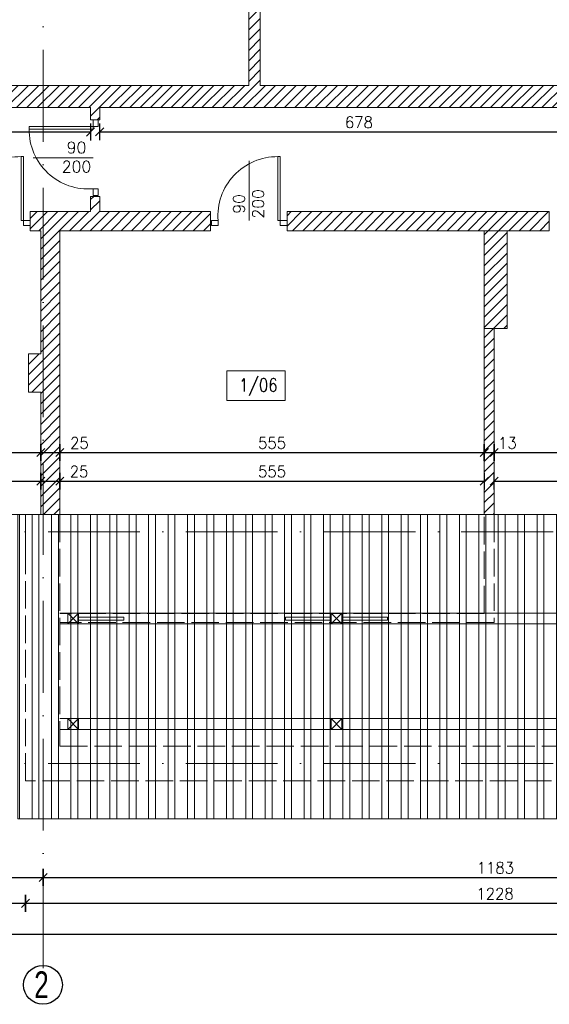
# Model space of a CAD drawing. Header units: millimetres. Extents: x -37273 to 136949, y -1495242345 to -598.
# Tile 13 of 53: x 56587 to 57280, y -22709 to -21422. Entities that reach past the tile are written whole.
import ezdxf

# ---------------------------------------------------------------- set-up
doc = ezdxf.new("R2010")
doc.units = ezdxf.units.MM
doc.linetypes.add('ACAD_ISO02W100', pattern=[15, 12, -3])
doc.linetypes.add('ACAD_ISO10W100', pattern=[18, 12, -3, 0, -3])
for name, color, linetype, lineweight in [('A-DRZ', 3, 'Continuous', 13), ('F-BIL-OP', 103, 'Continuous', 9), ('urządzenia', 252, 'Continuous', 0), ('wymiarowannie', 253, 'Continuous', 5), ('ściany', 190, 'Continuous', 25)]:
    doc.layers.add(name, color=color, linetype=linetype, lineweight=lineweight)
for name, color, linetype in [('OPISY', 4, 'Continuous'), ('wym', 1, 'Continuous'), ('ściana', 7, 'Continuous')]:
    doc.layers.add(name, color=color, linetype=linetype)
doc.styles.add('op2', font='arial.ttf')
doc.styles.add('SIMPLEX', font='simplex', dxfattribs={"width": 0.85})
doc.styles.get("Standard").update_dxf_attribs({"font": 'arial.ttf'})
doc.styles.add('WYM_50', font='simplex.shx', dxfattribs={"width": 0.95})
doc.dimstyles.new('50', dxfattribs={"dimtxt": 15, "dimasz": 0.15, "dimexe": 13, "dimexo": 30, "dimgap": 5, "dimtad": 1, "dimdec": 0, "dimrnd": 0.5, "dimzin": 1, "dimdsep": 46, "dimtxsty": 'WYM_50', "dimblk": 'A', "dimcen": 3, "dimdle": 5, "dimse1": 1, "dimse2": 1, "dimclrd": 256, "dimclre": 256, "dimclrt": 2, "dimaunit": 1, "dimadec": 0, "dimazin": 0, "dimtfac": 0.32, "dimtdec": 0, "dimtix": 1, "dimtmove": 1, "dimatfit": 3, "dimldrblk": 'A', "dimfxl": 1, "dimtvp": 0.08, "dimtolj": 1, "dimtzin": 1, "dimarcsym": 0})

# ---------------------------------------------------------------- blocks, each defined once
blk = doc.blocks.new('DRZWI80')
at = {"layer": 'A-DRZ', "extrusion": (0, 0, -1)}
for points in [[(-63186.5, 25780.3), (-63183.5, 25780.3), (-63183.5, 25856.3)], [(-63186.5, 25856.3), (-63183.5, 25856.3)]]:
    blk.add_lwpolyline(points, dxfattribs=at)
at = {"layer": 'A-DRZ'}
for points in [[(63186.5, 25780.3), (63186.5, 25856.3)], [(63149.5, 25780.3), (63149.5, 25851.4)]]:
    blk.add_lwpolyline(points, dxfattribs=at)
for points in [[(63104.5, 25774.3), (63104.5, 25780.3), (63112.5, 25780.3), (63112.5, 25774.3)], [(63194.5, 25774.3), (63194.5, 25780.3), (63186.5, 25780.3), (63186.5, 25774.3)]]:
    blk.add_lwpolyline(points, close=True, dxfattribs=at)
at = {"layer": 'A-DRZ', "color": 1}
blk.add_arc((63182.8, 25785.8), 70.5, 89.4084, 184.4877, dxfattribs=at)
blk = doc.blocks.new('GFT43')
at = {"layer": 'A-DRZ'}
blk.add_blockref('DRZWI80', (-63194.5, -25774.3), dxfattribs=at)
blk = doc.blocks.new('A')
at = {"color": 7, "linetype": 'Continuous'}
blk.add_line((-35.3, -35.3), (35.3, 35.3), dxfattribs=at)
at = {"color": 1, "linetype": 'Continuous'}
blk.add_line((0, 73.6), (0, -73.6), dxfattribs=at)
blk = doc.blocks.new('*D2208')
at = {"layer": 'Defpoints', "color": 0, "lineweight": 13, "ltscale": 3}
for p in [(56615, -22025.2), (56330, -22040.2), (56615, -22040.2)]:
    blk.add_point(p, dxfattribs=at)
at = {"layer": 'wym', "lineweight": -2}
blk.add_line((56330.2, -22025.2), (56614.9, -22025.2), dxfattribs=at)
at = {"layer": 'wym', "lineweight": -2, "ltscale": 3, "xscale": 0.15, "yscale": 0.15, "zscale": 0.15, "rotation": 180}
blk.add_blockref('A', (56330, -22025.2), dxfattribs=at)
at = {"layer": 'wym', "lineweight": -2, "ltscale": 3, "xscale": 0.15, "yscale": 0.15, "zscale": 0.15}
blk.add_blockref('A', (56615, -22025.2), dxfattribs=at)
at = {"layer": 'wym', "color": 2, "ltscale": 3, "insert": (56472.5, -22012.7), "char_height": 15, "attachment_point": 5, "style": 'WYM_50'}
blk.add_mtext('\\A1;285', dxfattribs=at)
blk = doc.blocks.new('*D2209')
at = {"layer": 'Defpoints', "color": 0, "lineweight": 13, "ltscale": 3}
for p in [(56615, -21988.9), (56640, -21988.9), (56640, -22025.2)]:
    blk.add_point(p, dxfattribs=at)
at = {"layer": 'wym', "lineweight": -2}
for p, q in [((56615.2, -22025.2), (56639.9, -22025.2)), ((56640, -22025.2), (56681.5, -22025.2))]:
    blk.add_line(p, q, dxfattribs=at)
at = {"layer": 'wym', "lineweight": -2, "ltscale": 3, "xscale": 0.15, "yscale": 0.15, "zscale": 0.15, "rotation": 180}
blk.add_blockref('A', (56615, -22025.2), dxfattribs=at)
at = {"layer": 'wym', "lineweight": -2, "ltscale": 3, "xscale": 0.15, "yscale": 0.15, "zscale": 0.15}
blk.add_blockref('A', (56640, -22025.2), dxfattribs=at)
at = {"layer": 'wym', "color": 2, "ltscale": 3, "insert": (56665, -22012.7), "char_height": 15, "attachment_point": 5, "style": 'WYM_50'}
blk.add_mtext('\\A1;25', dxfattribs=at)
blk = doc.blocks.new('*D2210')
at = {"layer": 'Defpoints', "color": 0, "lineweight": 13, "ltscale": 3}
for p in [(56640, -21983.2), (57195, -21983.2), (57195, -22025.2)]:
    blk.add_point(p, dxfattribs=at)
at = {"layer": 'wym', "lineweight": -2}
blk.add_line((56640.2, -22025.2), (57194.9, -22025.2), dxfattribs=at)
at = {"layer": 'wym', "lineweight": -2, "ltscale": 3, "xscale": 0.15, "yscale": 0.15, "zscale": 0.15, "rotation": 180}
blk.add_blockref('A', (56640, -22025.2), dxfattribs=at)
at = {"layer": 'wym', "lineweight": -2, "ltscale": 3, "xscale": 0.15, "yscale": 0.15, "zscale": 0.15}
blk.add_blockref('A', (57195, -22025.2), dxfattribs=at)
at = {"layer": 'wym', "color": 2, "ltscale": 3, "insert": (56917.5, -22012.7), "char_height": 15, "attachment_point": 5, "style": 'WYM_50'}
blk.add_mtext('\\A1;555', dxfattribs=at)
blk = doc.blocks.new('*D2211')
at = {"layer": 'Defpoints', "color": 0, "lineweight": 13, "ltscale": 3}
for p in [(57208, -21976.9), (57778, -21976.9), (57778, -22025.2)]:
    blk.add_point(p, dxfattribs=at)
at = {"layer": 'wym', "lineweight": -2}
blk.add_line((57208.2, -22025.2), (57777.9, -22025.2), dxfattribs=at)
at = {"layer": 'wym', "lineweight": -2, "ltscale": 3, "xscale": 0.15, "yscale": 0.15, "zscale": 0.15, "rotation": 180}
blk.add_blockref('A', (57208, -22025.2), dxfattribs=at)
at = {"layer": 'wym', "lineweight": -2, "ltscale": 3, "xscale": 0.15, "yscale": 0.15, "zscale": 0.15}
blk.add_blockref('A', (57778, -22025.2), dxfattribs=at)
at = {"layer": 'wym', "color": 2, "ltscale": 3, "insert": (57493, -22012.7), "char_height": 15, "attachment_point": 5, "style": 'WYM_50'}
blk.add_mtext('\\A1;570', dxfattribs=at)
blk = doc.blocks.new('*D2220')
at = {"layer": 'Defpoints', "color": 0, "lineweight": 13, "ltscale": 3}
for p in [(56330, -21945.1), (56615, -21945.1), (56615, -21987.8)]:
    blk.add_point(p, dxfattribs=at)
at = {"layer": 'wym', "lineweight": -2}
blk.add_line((56330.2, -21987.8), (56614.9, -21987.8), dxfattribs=at)
at = {"layer": 'wym', "lineweight": -2, "ltscale": 3, "xscale": 0.15, "yscale": 0.15, "zscale": 0.15, "rotation": 180}
blk.add_blockref('A', (56330, -21987.8), dxfattribs=at)
at = {"layer": 'wym', "lineweight": -2, "ltscale": 3, "xscale": 0.15, "yscale": 0.15, "zscale": 0.15}
blk.add_blockref('A', (56615, -21987.8), dxfattribs=at)
at = {"layer": 'wym', "color": 2, "ltscale": 3, "insert": (56472.5, -21975.3), "char_height": 15, "attachment_point": 5, "style": 'WYM_50'}
blk.add_mtext('\\A1;285', dxfattribs=at)
blk = doc.blocks.new('*D2221')
at = {"layer": 'Defpoints', "color": 0, "lineweight": 13, "ltscale": 3}
for p in [(56615, -21945.1), (56640, -21945.1), (56640, -21987.8)]:
    blk.add_point(p, dxfattribs=at)
at = {"layer": 'wym', "lineweight": -2}
for p, q in [((56615.2, -21987.8), (56639.9, -21987.8)), ((56640, -21987.8), (56682.1, -21987.8))]:
    blk.add_line(p, q, dxfattribs=at)
at = {"layer": 'wym', "lineweight": -2, "ltscale": 3, "xscale": 0.15, "yscale": 0.15, "zscale": 0.15, "rotation": 180}
blk.add_blockref('A', (56615, -21987.8), dxfattribs=at)
at = {"layer": 'wym', "lineweight": -2, "ltscale": 3, "xscale": 0.15, "yscale": 0.15, "zscale": 0.15}
blk.add_blockref('A', (56640, -21987.8), dxfattribs=at)
at = {"layer": 'wym', "color": 2, "ltscale": 3, "insert": (56665.5, -21975.3), "char_height": 15, "attachment_point": 5, "style": 'WYM_50'}
blk.add_mtext('\\A1;25', dxfattribs=at)
blk = doc.blocks.new('*D2222')
at = {"layer": 'Defpoints', "color": 0, "lineweight": 13, "ltscale": 3}
for p in [(56640, -21947), (57195, -21947), (57195, -21987.8)]:
    blk.add_point(p, dxfattribs=at)
at = {"layer": 'wym', "lineweight": -2}
blk.add_line((56640.2, -21987.8), (57194.9, -21987.8), dxfattribs=at)
at = {"layer": 'wym', "lineweight": -2, "ltscale": 3, "xscale": 0.15, "yscale": 0.15, "zscale": 0.15, "rotation": 180}
blk.add_blockref('A', (56640, -21987.8), dxfattribs=at)
at = {"layer": 'wym', "lineweight": -2, "ltscale": 3, "xscale": 0.15, "yscale": 0.15, "zscale": 0.15}
blk.add_blockref('A', (57195, -21987.8), dxfattribs=at)
at = {"layer": 'wym', "color": 2, "ltscale": 3, "insert": (56917.5, -21975.3), "char_height": 15, "attachment_point": 5, "style": 'WYM_50'}
blk.add_mtext('\\A1;555', dxfattribs=at)
blk = doc.blocks.new('*D2223')
at = {"layer": 'Defpoints', "color": 0, "lineweight": 13, "ltscale": 3}
for p in [(57195, -21935.4), (57208, -21935.4), (57208, -21987.8)]:
    blk.add_point(p, dxfattribs=at)
at = {"layer": 'wym', "lineweight": -2}
for p, q in [((57195.2, -21987.8), (57207.9, -21987.8)), ((57208, -21987.8), (57240.4, -21987.8))]:
    blk.add_line(p, q, dxfattribs=at)
at = {"layer": 'wym', "lineweight": -2, "ltscale": 3, "xscale": 0.15, "yscale": 0.15, "zscale": 0.15, "rotation": 180}
blk.add_blockref('A', (57195, -21987.8), dxfattribs=at)
at = {"layer": 'wym', "lineweight": -2, "ltscale": 3, "xscale": 0.15, "yscale": 0.15, "zscale": 0.15}
blk.add_blockref('A', (57208, -21987.8), dxfattribs=at)
at = {"layer": 'wym', "color": 2, "ltscale": 3, "insert": (57225.2, -21975.3), "char_height": 15, "attachment_point": 5, "style": 'WYM_50'}
blk.add_mtext('\\A1;13', dxfattribs=at)
blk = doc.blocks.new('*D2224')
at = {"layer": 'Defpoints', "color": 0, "lineweight": 13, "ltscale": 3}
for p in [(57208, -21881.4), (57778, -21883.4), (57778, -21987.8)]:
    blk.add_point(p, dxfattribs=at)
at = {"layer": 'wym', "lineweight": -2}
blk.add_line((57208.2, -21987.8), (57777.9, -21987.8), dxfattribs=at)
at = {"layer": 'wym', "lineweight": -2, "ltscale": 3, "xscale": 0.15, "yscale": 0.15, "zscale": 0.15, "rotation": 180}
blk.add_blockref('A', (57208, -21987.8), dxfattribs=at)
at = {"layer": 'wym', "lineweight": -2, "ltscale": 3, "xscale": 0.15, "yscale": 0.15, "zscale": 0.15}
blk.add_blockref('A', (57778, -21987.8), dxfattribs=at)
at = {"layer": 'wym', "color": 2, "ltscale": 3, "insert": (57493, -21975.3), "char_height": 15, "attachment_point": 5, "style": 'WYM_50'}
blk.add_mtext('\\A1;570', dxfattribs=at)
blk = doc.blocks.new('*D2225')
at = {"layer": 'Defpoints', "color": 0, "lineweight": 13, "ltscale": 3}
for p in [(55016, -22487.2), (56618, -22487.2), (56618, -22543.3)]:
    blk.add_point(p, dxfattribs=at)
at = {"layer": 'wym', "lineweight": -2}
blk.add_line((55016.2, -22543.3), (56617.9, -22543.3), dxfattribs=at)
at = {"layer": 'wym', "lineweight": -2, "ltscale": 3, "xscale": 0.15, "yscale": 0.15, "zscale": 0.15, "rotation": 180}
blk.add_blockref('A', (55016, -22543.3), dxfattribs=at)
at = {"layer": 'wym', "lineweight": -2, "ltscale": 3, "xscale": 0.15, "yscale": 0.15, "zscale": 0.15}
blk.add_blockref('A', (56618, -22543.3), dxfattribs=at)
at = {"layer": 'wym', "color": 2, "ltscale": 3, "insert": (55817, -22530.8), "char_height": 15, "attachment_point": 5, "style": 'WYM_50'}
blk.add_mtext('\\A1;1602', dxfattribs=at)
blk = doc.blocks.new('*D2226')
at = {"layer": 'Defpoints', "color": 0, "lineweight": 13, "ltscale": 3}
for p in [(56618, -22518.8), (57801, -22518.8), (57801, -22543.3)]:
    blk.add_point(p, dxfattribs=at)
at = {"layer": 'wym', "lineweight": -2}
blk.add_line((56618.2, -22543.3), (57800.9, -22543.3), dxfattribs=at)
at = {"layer": 'wym', "lineweight": -2, "ltscale": 3, "xscale": 0.15, "yscale": 0.15, "zscale": 0.15, "rotation": 180}
blk.add_blockref('A', (56618, -22543.3), dxfattribs=at)
at = {"layer": 'wym', "lineweight": -2, "ltscale": 3, "xscale": 0.15, "yscale": 0.15, "zscale": 0.15}
blk.add_blockref('A', (57801, -22543.3), dxfattribs=at)
at = {"layer": 'wym', "color": 2, "ltscale": 3, "insert": (57209.5, -22530.8), "char_height": 15, "attachment_point": 5, "style": 'WYM_50'}
blk.add_mtext('\\A1;1183', dxfattribs=at)
blk = doc.blocks.new('*D2236')
at = {"layer": 'Defpoints', "color": 0, "lineweight": 13, "ltscale": 3}
for p in [(56190, -22103.5), (56595, -22103.5), (56595, -22577.2)]:
    blk.add_point(p, dxfattribs=at)
at = {"layer": 'wym', "lineweight": -2}
blk.add_line((56190.2, -22577.2), (56594.9, -22577.2), dxfattribs=at)
at = {"layer": 'wym', "lineweight": -2, "ltscale": 3, "xscale": 0.15, "yscale": 0.15, "zscale": 0.15, "rotation": 180}
blk.add_blockref('A', (56190, -22577.2), dxfattribs=at)
at = {"layer": 'wym', "lineweight": -2, "ltscale": 3, "xscale": 0.15, "yscale": 0.15, "zscale": 0.15}
blk.add_blockref('A', (56595, -22577.2), dxfattribs=at)
at = {"layer": 'wym', "color": 2, "ltscale": 3, "insert": (56392.5, -22564.7), "char_height": 15, "attachment_point": 5, "style": 'WYM_50'}
blk.add_mtext('\\A1;405', dxfattribs=at)
blk = doc.blocks.new('*D2237')
at = {"layer": 'Defpoints', "color": 0, "lineweight": 13, "ltscale": 3}
for p in [(56595, -22416.9), (57823, -22416.9), (57823, -22577.2)]:
    blk.add_point(p, dxfattribs=at)
at = {"layer": 'wym', "lineweight": -2}
blk.add_line((56595.2, -22577.2), (57822.9, -22577.2), dxfattribs=at)
at = {"layer": 'wym', "lineweight": -2, "ltscale": 3, "xscale": 0.15, "yscale": 0.15, "zscale": 0.15, "rotation": 180}
blk.add_blockref('A', (56595, -22577.2), dxfattribs=at)
at = {"layer": 'wym', "lineweight": -2, "ltscale": 3, "xscale": 0.15, "yscale": 0.15, "zscale": 0.15}
blk.add_blockref('A', (57823, -22577.2), dxfattribs=at)
at = {"layer": 'wym', "color": 2, "ltscale": 3, "insert": (57209, -22564.7), "char_height": 15, "attachment_point": 5, "style": 'WYM_50'}
blk.add_mtext('\\A1;1228', dxfattribs=at)
blk = doc.blocks.new('*D2238')
at = {"layer": 'Defpoints', "color": 0, "lineweight": 13, "ltscale": 3}
for p in [(54993, -22113.9), (57823, -22113.9), (57823, -22617.4)]:
    blk.add_point(p, dxfattribs=at)
at = {"layer": 'wym', "lineweight": -2}
blk.add_line((54993.2, -22617.4), (57822.9, -22617.4), dxfattribs=at)
at = {"layer": 'wym', "lineweight": -2, "ltscale": 3, "xscale": 0.15, "yscale": 0.15, "zscale": 0.15, "rotation": 180}
blk.add_blockref('A', (54993, -22617.4), dxfattribs=at)
at = {"layer": 'wym', "lineweight": -2, "ltscale": 3, "xscale": 0.15, "yscale": 0.15, "zscale": 0.15}
blk.add_blockref('A', (57823, -22617.4), dxfattribs=at)
at = {"layer": 'wym', "color": 2, "ltscale": 3, "insert": (56408, -22604.9), "char_height": 15, "attachment_point": 5, "style": 'WYM_50'}
blk.add_mtext('\\A1;2830', dxfattribs=at)
blk = doc.blocks.new('*D2295')
at = {"layer": 'Defpoints', "color": 0, "lineweight": 13, "ltscale": 3}
for p in [(55446, -21532.4), (56680, -21544.9), (56680, -21568.7)]:
    blk.add_point(p, dxfattribs=at)
at = {"layer": 'wym', "lineweight": -2}
blk.add_line((55446.2, -21568.7), (56679.9, -21568.7), dxfattribs=at)
at = {"layer": 'wym', "lineweight": -2, "ltscale": 3, "xscale": 0.15, "yscale": 0.15, "zscale": 0.15, "rotation": 180}
blk.add_blockref('A', (55446, -21568.7), dxfattribs=at)
at = {"layer": 'wym', "lineweight": -2, "ltscale": 3, "xscale": 0.15, "yscale": 0.15, "zscale": 0.15}
blk.add_blockref('A', (56680, -21568.7), dxfattribs=at)
at = {"layer": 'wym', "color": 2, "ltscale": 3, "insert": (56063, -21556.2), "char_height": 15, "attachment_point": 5, "style": 'WYM_50'}
blk.add_mtext('\\A1;1234', dxfattribs=at)
blk = doc.blocks.new('*D2296')
at = {"layer": 'Defpoints', "color": 0, "lineweight": 13, "ltscale": 3}
for p in [(56692, -21544.9), (57370, -21544.9), (57370, -21568.5)]:
    blk.add_point(p, dxfattribs=at)
at = {"layer": 'wym', "lineweight": -2}
blk.add_line((56692.2, -21568.5), (57369.9, -21568.5), dxfattribs=at)
at = {"layer": 'wym', "lineweight": -2, "ltscale": 3, "xscale": 0.15, "yscale": 0.15, "zscale": 0.15, "rotation": 180}
blk.add_blockref('A', (56692, -21568.5), dxfattribs=at)
at = {"layer": 'wym', "lineweight": -2, "ltscale": 3, "xscale": 0.15, "yscale": 0.15, "zscale": 0.15}
blk.add_blockref('A', (57370, -21568.5), dxfattribs=at)
at = {"layer": 'wym', "color": 2, "ltscale": 3, "insert": (57031, -21556), "char_height": 15, "attachment_point": 5, "style": 'WYM_50'}
blk.add_mtext('\\A1;678', dxfattribs=at)

msp = doc.modelspace()

# ---------------------------------------------------------------- hatches: boundary and pattern name
at = {"layer": 'wymiarowannie', "lineweight": 13, "ltscale": 3}
h = msp.add_hatch(dxfattribs=at)
h.set_pattern_fill('ANSI31', color=5, scale=3)
h.set_pattern_definition([(45, (55786.015, -21552.882), (-6.73519, 6.73519), [])])
h.paths.add_polyline_path([(56618.02, -21536.88), (56618.02, -21507.88), (56887.02, -21507.88), (56887.02, -21146.88), (56902.02, -21146.88), (56902.02, -21507.88), (57486.02, -21507.88), (57486.02, -21536.88), (56692.02, -21536.88), (56692.02, -21552.88), (56680.02, -21552.88), (56680.02, -21536.88)])
h.paths.add_polyline_path([(55786.02, -21522.88), (55786.02, -21510.88), (56333.02, -21510.88), (56333.02, -21317.88), (56345.02, -21317.88), (56345.02, -21507.88), (56618.02, -21507.88), (56618.02, -21536.88), (56290.02, -21536.88), (56290.02, -21522.88)])
h.paths.add_polyline_path([(57586.02, -21536.88), (57586.02, -21507.88), (57759.02, -21507.88), (57759.02, -21407.88), (57778.02, -21407.88), (57778.02, -21211.58), (57798.44, -21211.58), (57799.02, -21536.88)])
h.paths.add_polyline_path([(57798.99, -21520.38), (57798.44, -21211.58), (57823.02, -21211.58), (57823.02, -21520.38)])
h.paths.add_polyline_path([(57798.05, -20989.6), (57823.02, -20989.6), (57823.02, -21211.58), (57798.44, -21211.58)])
h.paths.add_polyline_path([(57778.02, -21211.58), (57778.02, -20989.6), (57798.05, -20989.6), (57798.44, -21211.58)])
h.paths.add_polyline_path([(56333.02, -21146.88), (56345.02, -21146.88), (56345.02, -21217.88), (56333.02, -21217.88)])
h.paths.add_polyline_path([(57799.02, -21536.88), (57823.02, -21536.88), (57823.02, -21520.38), (57798.99, -21520.38)])
h.paths.add_polyline_path([(57698.22, -21507.44), (57698.22, -21537.33), (57675.72, -21537.33), (57675.72, -21507.44)], flags=9)
h = msp.add_hatch(dxfattribs=at)
h.set_pattern_fill('ANSI31', color=5, scale=3)
h.set_pattern_definition([(45, (56937.015, -22068.882), (-6.73519, 6.73519), [])])
h.paths.add_polyline_path([(57370.02, -21690.02), (57370.02, -21672.88), (57778.02, -21672.88), (57778.02, -21643.88), (57799.21, -21643.88), (57799.96, -22068.88), (57778.02, -22068.88), (57778.02, -21697.88), (57370.02, -21697.88)])
h.paths.add_polyline_path([(57799.21, -21643.88), (57823.02, -21643.88), (57823.02, -21672.88), (57823.02, -22068.88), (57799.96, -22068.88)])
h.paths.add_polyline_path([(56937.02, -21697.88), (56937.02, -21672.88), (57280.02, -21672.88), (57280.02, -21697.88), (57225.02, -21697.88), (57195.02, -21697.88)])
h.paths.add_polyline_path([(57195.02, -21697.88), (57195.02, -21825.88), (57225.02, -21825.88), (57225.02, -21697.88)])
h.paths.add_polyline_path([(57195.02, -22068.88), (57195.02, -21825.88), (57208.02, -21825.88), (57208.02, -22068.88)])
h.paths.add_polyline_path([(57559.45, -21479.28), (57559.45, -21525.36), (57511.95, -21525.36), (57511.95, -21479.28)], flags=24)
h.paths.add_polyline_path([(57654.09, -21567.24), (57609.94, -21567.24), (57609.94, -21544.74), (57654.09, -21544.74)], flags=24)
h.paths.add_polyline_path([(57742.16, -21569.67), (57742.16, -21611.1), (57719.66, -21611.1), (57719.66, -21569.67)], flags=24)
h.paths.add_polyline_path([(57698.22, -21584.51), (57698.22, -21625.26), (57675.72, -21625.26), (57675.72, -21584.51)], flags=24)
h.paths.add_polyline_path([(57698.22, -21670.1), (57698.22, -21700.67), (57675.72, -21700.67), (57675.72, -21670.1)], flags=9)
h.paths.add_polyline_path([(57698.22, -21670.1), (57698.22, -21700.67), (57675.72, -21700.67), (57675.72, -21670.1)], flags=9)
h.paths.add_polyline_path([(57742.16, -21643.44), (57742.16, -21673.33), (57719.66, -21673.33), (57719.66, -21643.44)], flags=9)
h.paths.add_polyline_path([(57742.16, -21643.44), (57742.16, -21673.33), (57719.66, -21673.33), (57719.66, -21643.44)], flags=9)
h = msp.add_hatch(dxfattribs=at)
h.set_pattern_fill('ANSI31', color=5, scale=3)
h.set_pattern_definition([(45, (54993.015, -22091.382), (-6.73519, 6.73519), [])])
h.paths.add_polyline_path([(56167.02, -21697.88), (56167.02, -21695.38), (56501.24, -21695.38), (56501.24, -21697.88), (56355.03, -21697.88), (56355.03, -21762.1), (56330.02, -21762.1), (56330.02, -22068.88), (56318.02, -22068.88), (56318.02, -21697.88)])
h.paths.add_polyline_path([(55610.02, -21697.88), (55610.02, -21695.38), (55874.02, -21695.38), (55874.02, -21697.88), (55734.02, -21697.88), (55734.02, -22068.88), (55722.02, -22068.88), (55722.02, -21697.88)])
h.paths.add_polyline_path([(56618.02, -21672.88), (56680.02, -21672.88), (56680.02, -21652.88), (56692.02, -21652.88), (56692.02, -21672.88), (56837.02, -21672.88), (56837.02, -21697.88), (56640.02, -21697.88), (56640.02, -22068.88), (56618.02, -22068.88)])
h.paths.add_polyline_path([(55016.02, -21859.85), (55016.02, -21695.38), (55510.02, -21695.38), (55510.02, -21697.88), (55192.02, -21697.88), (55192.02, -21723.88), (55039.02, -21723.88), (55039.02, -21859.85)])
h.paths.add_polyline_path([(55974.02, -21697.88), (55974.02, -21695.38), (56067.02, -21695.38), (56067.02, -21697.88), (56026.02, -21697.88), (56026.02, -22068.88), (56040.02, -22068.88), (56040.02, -22091.38), (56000.02, -22091.38), (56000.02, -22068.88), (56014.02, -22068.88), (56014.02, -21697.88)])
h.paths.add_polyline_path([(55016.02, -21695.38), (55016.02, -21672.88), (55146.02, -21672.88), (55146.02, -21647.28), (55192.02, -21647.28), (55192.02, -21672.88), (55426.02, -21672.88), (55426.02, -21641.88), (55446.02, -21641.88), (55446.02, -21672.88), (55510.02, -21672.88), (55510.02, -21695.38)])
h.paths.add_polyline_path([(56167.02, -21695.38), (56167.02, -21672.88), (56501.24, -21672.88), (56501.24, -21695.38)])
h.paths.add_polyline_path([(56599.02, -21908.88), (56599.02, -21858.88), (56615.02, -21858.88), (56615.02, -21697.88), (56601.24, -21697.88), (56601.24, -21672.88), (56618.02, -21672.88), (56618.02, -22068.88), (56615.02, -22068.88), (56615.02, -21908.88)])
h.paths.add_polyline_path([(55610.02, -21695.38), (55610.02, -21672.88), (55874.02, -21672.88), (55874.02, -21695.38)])
h.paths.add_polyline_path([(54993.02, -21695.38), (55016.02, -21695.38), (55016.02, -21859.85), (54993.02, -21859.85)])
h.paths.add_polyline_path([(55974.02, -21695.38), (55974.02, -21672.88), (56067.02, -21672.88), (56067.02, -21695.38)])
h.paths.add_polyline_path([(54993.02, -21695.38), (54993.02, -21672.88), (55016.02, -21672.88), (55016.02, -21695.38)])
h.paths.add_polyline_path([(55229.75, -21670.1), (55229.75, -21700.67), (55207.25, -21700.67), (55207.25, -21670.1)], flags=9)
h.paths.add_polyline_path([(55229.75, -21645.13), (55229.75, -21675.03), (55207.25, -21675.03), (55207.25, -21645.13)], flags=9)
h.paths.add_polyline_path([(56021.28, -22023.92), (55992.75, -22023.92), (55992.75, -22001.42), (56021.28, -22001.42)], flags=9)
h.paths.add_polyline_path([(56047.28, -22023.92), (56018.75, -22023.92), (56018.75, -22001.42), (56047.28, -22001.42)], flags=9)
h.paths.add_polyline_path([(56053.3, -21986.58), (56025.44, -21986.58), (56025.44, -21964.08), (56053.3, -21964.08)], flags=9)
h = msp.add_hatch(dxfattribs=at)
h.set_pattern_fill('STEEL', color=252, scale=8, angle=45)
h.set_pattern_definition([(90, (56663.398, -16198.93), (-25.4, 2e-15), []), (90, (56654.418, -16189.95), (-25.4, 2e-15), [])])
h.paths.add_polyline_path([(56585.02, -22068.88), (57873.02, -22068.88), (57873.02, -22466.88), (56585.02, -22466.88)])

# ---------------------------------------------------------------- linework, layer by layer
at = {"layer": 'F-BIL-OP', "color": 0}
msp.add_lwpolyline([(56858.48, -21881.23), (56934.43, -21881.23), (56934.43, -21919.62), (56858.48, -21919.62)], close=True, dxfattribs=at)
at = {"layer": 'urządzenia'}
msp.add_line((56615.02, -22068.88), (57823.02, -22068.88), dxfattribs=at)
msp.add_lwpolyline([(56615.02, -22068.88), (56595.02, -22068.88), (56595.02, -22113.88)], dxfattribs=at)
at = {"layer": 'wymiarowannie', "color": 251, "linetype": 'ACAD_ISO10W100', "lineweight": 13, "ltscale": 10}
for p, q in [((56618.02, -22662.06), (56618.02, -20606.07)), ((58005.32, -22091.38), (54535.13, -22091.38)), ((58005.32, -22394.38), (54535.13, -22394.38))]:
    msp.add_line(p, q, dxfattribs=at)
at = {"layer": 'wymiarowannie', "color": 1, "lineweight": 13, "ltscale": 3}
for p, q in [((56692.02, -21672.88), (56837.02, -21672.88)), ((57280.02, -21695.83), (57280.02, -21672.88)), ((56341.02, -22068.88), (56615.02, -22068.88))]:
    msp.add_line(p, q, dxfattribs=at)
at = {"layer": 'wymiarowannie', "color": 252, "linetype": 'ACAD_ISO02W100', "lineweight": 13, "ltscale": 3}
for p, q in [((57195.02, -22198.07), (57195.02, -22068.88)), ((57208.02, -22068.88), (57208.02, -22210.07)), ((57195.02, -22198.07), (56640.02, -22198.07)), ((57208.02, -22210.07), (56640.02, -22210.07))]:
    msp.add_line(p, q, dxfattribs=at)
at = {"layer": 'wymiarowannie', "color": 200, "lineweight": 13, "ltscale": 3}
for p, q in [((57778.02, -22197.88), (56640.02, -22197.88)), ((57778.02, -22211.88), (56640.02, -22211.88)), ((57778.02, -22335.73), (56640.02, -22335.73)), ((57778.02, -22349.73), (56640.02, -22349.73))]:
    msp.add_line(p, q, dxfattribs=at)
at = {"layer": 'wymiarowannie', "color": 5, "lineweight": 13, "ltscale": 3}
for p, q in [((56664.19, -22197.88), (56650.19, -22211.88)), ((56650.19, -22197.88), (56664.19, -22211.88)), ((57008.71, -22197.88), (56994.71, -22211.88)), ((56994.71, -22197.88), (57008.71, -22211.88)), ((56664.19, -22335.73), (56650.19, -22349.73)), ((56650.19, -22335.73), (56664.19, -22349.73)), ((57008.71, -22335.73), (56994.71, -22349.73)), ((56994.71, -22335.73), (57008.71, -22349.73))]:
    msp.add_line(p, q, dxfattribs=at)
at = {"layer": 'wymiarowannie', "color": 200, "lineweight": 13, "ltscale": 3}
msp.add_lwpolyline([(57195.02, -21697.88), (57225.02, -21697.88), (57225.02, -21825.88), (57195.02, -21825.88)], close=True, dxfattribs=at)
at = {"layer": 'wymiarowannie', "color": 5, "lineweight": 13, "ltscale": 3}
for points in [[(56585.02, -22068.88), (57873.02, -22068.88), (57873.02, -22466.88), (56585.02, -22466.88)], [(56664.19, -22202.97), (56723.78, -22202.97), (56723.78, -22206.8), (56664.19, -22206.8)], [(56935.12, -22202.97), (56994.71, -22202.97), (56994.71, -22206.8), (56935.12, -22206.8)], [(57008.71, -22202.97), (57068.3, -22202.97), (57068.3, -22206.8), (57008.71, -22206.8)]]:
    msp.add_lwpolyline(points, close=True, dxfattribs=at)
at = {"layer": 'wymiarowannie', "color": 252, "linetype": 'ACAD_ISO02W100', "lineweight": 13, "ltscale": 3}
msp.add_lwpolyline([(56640.02, -22068.88), (56640.02, -22371.88), (57778.02, -22371.88), (57778.02, -22068.88), (57823.02, -22068.88), (57823.02, -22416.88), (56595.02, -22416.88), (56595.02, -22068.88), (56640.02, -22068.88)], dxfattribs=at)
at = {"layer": 'wymiarowannie', "color": 1, "lineweight": 13, "ltscale": 3}
for points in [[(56650.19, -22197.88), (56650.19, -22211.88), (56664.19, -22211.88), (56664.19, -22197.88), (56650.19, -22197.88)], [(56994.71, -22197.88), (56994.71, -22211.88), (57008.71, -22211.88), (57008.71, -22197.88), (56994.71, -22197.88)], [(56650.19, -22335.73), (56650.19, -22349.73), (56664.19, -22349.73), (56664.19, -22335.73), (56650.19, -22335.73)], [(56994.71, -22335.73), (56994.71, -22349.73), (57008.71, -22349.73), (57008.71, -22335.73), (56994.71, -22335.73)]]:
    msp.add_lwpolyline(points, dxfattribs=at)
at = {"layer": 'ściana', "lineweight": 13, "ltscale": 3}
for p, q in [((56887.02, -20908.88), (56887.02, -21507.88)), ((56902.02, -20908.88), (56902.02, -21507.88)), ((56345.02, -21507.88), (56887.02, -21507.88)), ((56902.02, -21507.88), (57486.02, -21507.88)), ((56290.02, -21536.88), (56680.02, -21536.88)), ((56680.02, -21552.88), (56680.02, -21536.88)), ((56692.02, -21536.88), (57486.02, -21536.88)), ((56692.02, -21552.88), (56692.02, -21536.88)), ((56692.02, -21536.88), (56692.02, -21552.88)), ((56692.02, -21552.88), (56680.02, -21552.88)), ((56680.02, -21672.88), (56680.02, -21652.88)), ((56692.02, -21652.88), (56680.02, -21652.88)), ((56692.02, -21672.88), (56692.02, -21652.88)), ((56601.24, -21672.88), (56680.02, -21672.88)), ((56601.24, -21697.88), (56601.24, -21672.88)), ((56837.02, -21672.88), (56692.02, -21672.88)), ((56837.02, -21697.88), (56837.02, -21672.88)), ((56937.02, -21672.88), (57280.02, -21672.88)), ((56937.02, -21697.88), (56937.02, -21672.88)), ((57280.02, -21672.88), (56937.02, -21672.88)), ((57280.02, -21697.88), (57280.02, -21672.88)), ((56601.24, -21697.88), (56615.02, -21697.88)), ((56615.02, -21697.88), (56615.02, -21858.88)), ((56640.02, -21697.88), (56837.02, -21697.88)), ((56640.02, -21697.88), (56640.02, -22068.88)), ((56937.02, -21697.88), (57195.02, -21697.88)), ((57091.02, -21697.88), (57195.02, -21697.88)), ((57195.02, -21697.88), (57195.02, -22068.88)), ((57225.02, -21697.88), (57280.02, -21697.88)), ((57225.02, -21697.88), (57280.02, -21697.88)), ((57225.02, -21697.88), (57225.02, -21825.88)), ((57225.02, -21697.88), (57280.02, -21697.88)), ((57225.02, -21825.88), (57208.02, -21825.88)), ((57208.02, -21825.88), (57208.02, -22068.88)), ((56615.02, -21858.88), (56599.02, -21858.88)), ((56599.02, -21858.88), (56599.02, -21908.88)), ((56599.02, -21908.88), (56615.02, -21908.88)), ((56615.02, -21908.88), (56615.02, -22068.88)), ((56640.02, -22068.88), (56615.02, -22068.88)), ((57208.02, -22068.88), (57195.02, -22068.88))]:
    msp.add_line(p, q, dxfattribs=at)
at = {"layer": 'ściany', "color": 5, "ltscale": 100}
msp.add_circle((56617.83, -22683.84), 25.39, dxfattribs=at)

# ---------------------------------------------------------------- block references
at = {"layer": 'A-DRZ', "xscale": 1.1, "yscale": 1.1, "zscale": 1.1, "rotation": 90}
msp.add_blockref('GFT43', (56689.9, -21552.88), dxfattribs=at)
at = {"layer": 'A-DRZ', "xscale": 1.1, "yscale": 1.1, "zscale": 1.1}
for p in [(56601.24, -21691.2), (56937.02, -21691.2)]:
    msp.add_blockref('GFT43', p, dxfattribs=at)

# ---------------------------------------------------------------- texts
at = {"layer": 'A-DRZ', "insert": (56661.69, -21601.57), "char_height": 15, "attachment_point": 5}
msp.add_mtext('\\pxqc;{\\Fsimplex|c238;90\\P\\pq*;\\Fsimplex|c0;2\\Fsimplex|c238;00}', dxfattribs=at)
at = {"layer": 'A-DRZ', "insert": (56886.7, -21662.72), "char_height": 15, "attachment_point": 5, "rotation": 90}
msp.add_mtext('\\pxqc;{\\Fsimplex|c238;90\\P\\pq*;\\Fsimplex|c0;2\\Fsimplex|c238;00}', dxfattribs=at)
at = {"layer": 'F-BIL-OP', "color": 0, "style": 'SIMPLEX', "width": 0.85}
msp.add_text('1/06', height=17, dxfattribs=at).set_placement((56874.07, -21908.09))
at = {"layer": 'OPISY', "color": 4, "ltscale": 3, "style": 'op2', "width": 0.7}
msp.add_text('2', height=35, dxfattribs=at).set_placement((56606.37, -22701.13))

# ---------------------------------------------------------------- dimensions: what is measured, and where the dimension line sits
at = {"layer": 'wym'}
for base, p1, p2, picture, middle in [((56680.02, -21568.72), (55446.02, -21532.38), (56680.02, -21544.88), '*D2295', (56063.02, -21556.22)), ((57370.02, -21568.49), (56692.02, -21544.88), (57370.02, -21544.88), '*D2296', (57031.02, -21555.99)), ((57778.02, -21987.83), (57208.02, -21881.4), (57778.02, -21883.38), '*D2224', (57493.02, -21975.33)), ((56615.02, -21987.83), (56330.02, -21945.06), (56615.02, -21945.06), '*D2220', (56472.52, -21975.33)), ((57195.02, -21987.83), (56640.02, -21947), (57195.02, -21947), '*D2222', (56917.52, -21975.33)), ((57195.02, -22025.17), (56640.02, -21983.17), (57195.02, -21983.17), '*D2210', (56917.52, -22012.67)), ((57778.02, -22025.17), (57208.02, -21976.9), (57778.02, -21976.9), '*D2211', (57493.02, -22012.67)), ((56615.02, -22025.17), (56330.02, -22040.21), (56615.02, -22040.21), '*D2208', (56472.52, -22012.67)), ((57823.02, -22617.39), (54993.02, -22113.88), (57823.02, -22113.88), '*D2238', (56408.02, -22604.89)), ((56595.02, -22577.21), (56190.02, -22103.45), (56595.02, -22103.45), '*D2236', (56392.52, -22564.71)), ((57823.02, -22577.21), (56595.02, -22416.88), (57823.02, -22416.88), '*D2237', (57209.02, -22564.71)), ((56618.02, -22543.28), (55016.02, -22487.22), (56618.02, -22487.22), '*D2225', (55817.02, -22530.78)), ((57801.02, -22543.28), (56618.02, -22518.75), (57801.02, -22518.75), '*D2226', (57209.52, -22530.78))]:
    dim = msp.add_linear_dim(base=base, p1=p1, p2=p2, dimstyle='50', override={"dimblk": 'A', "dimfxl": 0, "dimarcsym": 1}, dxfattribs=at)
    dim.commit()
    dim.dimension.update_dxf_attribs({"geometry": picture, "text_midpoint": middle})
for base, p1, p2, picture, middle in [((57208.02, -21987.83), (57195.02, -21935.44), (57208.02, -21935.44), '*D2223', (57225.24, -21987.83)), ((56640.02, -21987.83), (56615.02, -21945.06), (56640.02, -21945.06), '*D2221', (56665.54, -21987.83)), ((56640.02, -22025.17), (56615.02, -21988.88), (56640.02, -21988.88), '*D2209', (56665.01, -22025.17))]:
    dim = msp.add_linear_dim(base=base, p1=p1, p2=p2, dimstyle='50', override={"dimblk": 'A', "dimfxl": 0, "dimarcsym": 1}, dxfattribs=at)
    dim.commit()
    dim.dimension.update_dxf_attribs({"geometry": picture, "text_midpoint": middle, "dimtype": 160})

doc.saveas('drawing.dxf')
